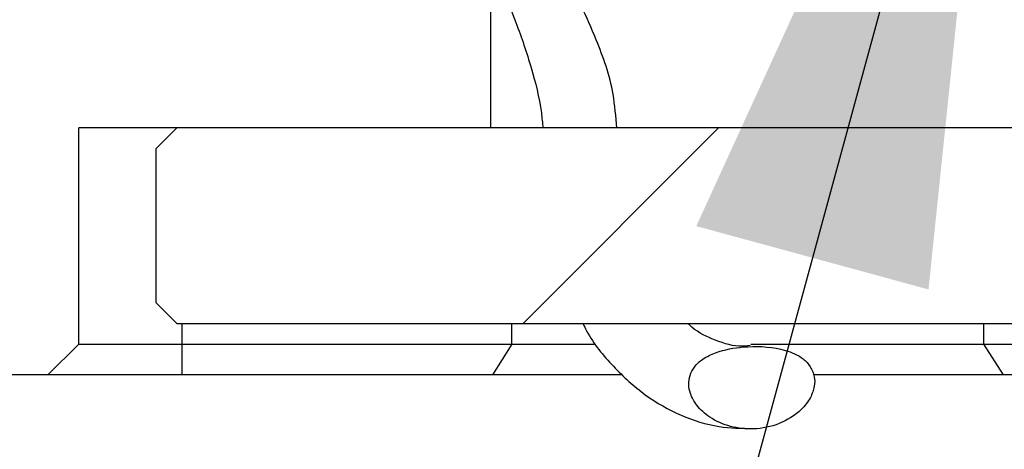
# Model space of a CAD drawing. Header units: millimetres. Extents: x 0 to 297, y 0 to 210.
# Tile 6 of 49: x 127.82 to 132.6, y 84.75 to 86.84. Entities that reach past the tile are written whole.
import ezdxf

# ---------------------------------------------------------------- set-up
doc = ezdxf.new("R2010")
doc.units = ezdxf.units.MM
doc.layers.add('图层0', color=7, linetype='Continuous', lineweight=25)
doc.dimstyles.new('SLDDIMSTYLE0', dxfattribs={"dimtxt": 0.18, "dimasz": 3.556, "dimexe": 0, "dimexo": 0.0625, "dimgap": 0, "dimtad": 0, "dimtih": 1, "dimtoh": 1, "dimdec": 0, "dimrnd": 1e-09, "dimzin": 0, "dimdsep": 46, "dimtxsty": 'Standard', "dimsah": 1, "dimcen": 0.09, "dimadec": 0, "dimazin": 0, "dimtfac": 3.556, "dimtdec": 0, "dimtofl": 0, "dimtmove": 0, "dimatfit": 3, "dimfxl": 0, "dimfrac": 2, "dimtolj": 1, "dimtzin": 0, "dimarcsym": 0})

msp = doc.modelspace()

# ---------------------------------------------------------------- hatches: boundary and pattern name
at = {"linetype": 'Continuous', "lineweight": 18}
h = msp.add_hatch(dxfattribs=at)
h.set_pattern_fill('ANSI31', style=0)
edge = h.paths.add_edge_path(flags=0)
edge.add_spline(control_points=[(145.8824, 85.3645), (145.9157, 85.3979), (145.949, 85.4313), (145.9824, 85.4646)], knot_values=[0.000001, 0.000001, 0.000001, 0.000001, 0.000284, 0.000284, 0.000284, 0.000284], weights=[1, 1, 1, 1], degree=3, periodic=0)
edge.add_line((145.9824, 85.4646), (145.9824, 86.2139))
edge.add_spline(control_points=[(145.9824, 86.2139), (145.949, 86.2473), (145.9157, 86.2806), (145.8824, 86.314)], knot_values=[0.002362, 0.002362, 0.002362, 0.002362, 0.002645, 0.002645, 0.002645, 0.002645], weights=[1, 1, 1, 1], degree=3, periodic=0)
edge.add_line((145.8824, 86.314), (128.5824, 86.314))
edge.add_spline(control_points=[(128.5824, 86.314), (128.549, 86.2806), (128.5157, 86.2473), (128.4824, 86.2139)], knot_values=[0.000001, 0.000001, 0.000001, 0.000001, 0.000284, 0.000284, 0.000284, 0.000284], weights=[1, 1, 1, 1], degree=3, periodic=0)
edge.add_line((128.4824, 86.2139), (128.4824, 85.4646))
edge.add_spline(control_points=[(128.4824, 85.4646), (128.5157, 85.4313), (128.549, 85.3979), (128.5824, 85.3645)], knot_values=[0.002362, 0.002362, 0.002362, 0.002362, 0.002645, 0.002645, 0.002645, 0.002645], weights=[1, 1, 1, 1], degree=3, periodic=0)
edge.add_line((128.5824, 85.3645), (145.8824, 85.3645))
h = msp.add_hatch(dxfattribs=at)
h.set_pattern_fill('ANSI31', style=0)
edge = h.paths.add_edge_path(flags=0)
edge.add_spline(control_points=[(131.6732, 85.1304), (131.6669, 85.1467), (131.657, 85.1619), (131.6451, 85.1746), (131.6332, 85.1872), (131.6191, 85.1979), (131.6042, 85.2066), (131.5775, 85.2222), (131.5476, 85.2324), (131.5175, 85.2393), (131.4584, 85.2529), (131.3964, 85.2552), (131.336, 85.2503), (131.2901, 85.2465), (131.244, 85.2383), (131.2008, 85.2224), (131.1789, 85.2143), (131.1575, 85.2041), (131.1383, 85.1908), (131.1228, 85.1801), (131.1085, 85.1671), (131.0972, 85.1521), (131.0882, 85.1401), (131.081, 85.1265), (131.0764, 85.1123), (131.0718, 85.098), (131.0698, 85.0826), (131.0703, 85.0676), (131.0708, 85.053), (131.0736, 85.0384), (131.0783, 85.0245), (131.0851, 85.0044), (131.0958, 84.9854), (131.1087, 84.9685), (131.1261, 84.9457), (131.148, 84.926), (131.1718, 84.9101), (131.2024, 84.8894), (131.2373, 84.8743), (131.273, 84.8648), (131.3092, 84.8551), (131.3472, 84.851), (131.3847, 84.8525), (131.4269, 84.8541), (131.4696, 84.8628), (131.5089, 84.8783), (131.5483, 84.8939), (131.5858, 84.9169), (131.616, 84.9466), (131.6337, 84.9639), (131.6493, 84.9839), (131.6609, 85.0058), (131.6698, 85.0226), (131.6765, 85.041), (131.6796, 85.0598), (131.6821, 85.075), (131.6823, 85.0908), (131.6798, 85.106), (131.6784, 85.1143), (131.6762, 85.1225), (131.6732, 85.1304)], knot_values=[0, 0, 0, 0, 0.000105, 0.000105, 0.000105, 0.000208, 0.000208, 0.000208, 0.000393, 0.000393, 0.000393, 0.000758, 0.000758, 0.000758, 0.001034, 0.001034, 0.001034, 0.001174, 0.001174, 0.001174, 0.001287, 0.001287, 0.001287, 0.001376, 0.001376, 0.001376, 0.001466, 0.001466, 0.001466, 0.001553, 0.001553, 0.001553, 0.001681, 0.001681, 0.001681, 0.001853, 0.001853, 0.001853, 0.002076, 0.002076, 0.002076, 0.002301, 0.002301, 0.002301, 0.002557, 0.002557, 0.002557, 0.002813, 0.002813, 0.002813, 0.002961, 0.002961, 0.002961, 0.003075, 0.003075, 0.003075, 0.003167, 0.003167, 0.003167, 0.003217, 0.003217, 0.003217, 0.003217], weights=[1, 1, 1, 1, 1, 1, 1, 1, 1, 1, 1, 1, 1, 1, 1, 1, 1, 1, 1, 1, 1, 1, 1, 1, 1, 1, 1, 1, 1, 1, 1, 1, 1, 1, 1, 1, 1, 1, 1, 1, 1, 1, 1, 1, 1, 1, 1, 1, 1, 1, 1, 1, 1, 1, 1, 1, 1, 1, 1, 1, 1], degree=3, periodic=0)
at = {"layer": '图层0', "linetype": 'Continuous', "lineweight": 18}
h = msp.add_hatch(dxfattribs=at)
h.set_pattern_fill('ANSI31', color=256, angle=3e-322, style=0)
edge = h.paths.add_edge_path(flags=0)
edge.add_line((116.8567, 93.9643), (116.7067, 94.1143))
edge.add_line((116.7067, 94.1143), (115.0067, 94.1143))
edge.add_line((115.0067, 94.1143), (114.8567, 93.9643))
edge.add_line((114.8567, 93.9643), (114.8567, 85.2643))
edge.add_line((114.8567, 85.2643), (115.0067, 85.1143))
edge.add_line((115.0067, 85.1143), (127.957, 85.1143))
edge.add_spline(control_points=[(127.957, 85.1143), (128.007, 85.1643), (128.057, 85.2143), (128.107, 85.2643)], knot_values=[0.001887, 0.001887, 0.001887, 0.001887, 0.002312, 0.002312, 0.002312, 0.002312], weights=[1, 1, 1, 1], degree=3, periodic=0)
edge.add_line((128.107, 85.2643), (128.107, 86.3143))
edge.add_line((128.107, 86.3143), (130.1069, 86.3143))
edge.add_line((130.1069, 86.3143), (130.1069, 89.1143))
edge.add_line((130.1069, 89.1143), (116.8567, 89.1143))
edge.add_line((116.8567, 89.1143), (116.8567, 93.9643))

# ---------------------------------------------------------------- linework, layer by layer
at = {"color": 7, "linetype": 'Continuous', "lineweight": 25}
for p, q in [((130.1069, 89.1143), (130.1069, 86.3143)), ((130.1069, 86.3143), (128.107, 86.3143)), ((128.107, 85.2643), (128.107, 86.3143)), ((128.5824, 86.3143), (128.4824, 86.2143)), ((128.4824, 86.2139), (128.5824, 86.314)), ((128.5824, 86.3143), (128.5824, 86.314)), ((145.8824, 86.314), (128.5824, 86.314)), ((132.6066, 86.3143), (130.1069, 86.3143)), ((128.4824, 86.2139), (128.4824, 86.2143)), ((128.4824, 85.4646), (128.4824, 86.2139)), ((128.5824, 85.3645), (128.4824, 85.4646)), ((128.4824, 85.4643), (128.4824, 85.4646)), ((128.4824, 85.4643), (128.5824, 85.3643)), ((128.5824, 85.3645), (145.8824, 85.3645)), ((128.5824, 85.3645), (128.5824, 85.3643)), ((128.5824, 85.3643), (145.8824, 85.3643)), ((128.6067, 85.3643), (128.6067, 85.2643)), ((130.2111, 85.2643), (130.2111, 85.3643)), ((132.5024, 85.3643), (132.5024, 85.2643)), ((128.107, 85.2643), (127.957, 85.1143)), ((128.107, 85.2643), (128.6067, 85.2643)), ((128.6067, 85.2643), (128.6067, 85.1143)), ((128.6067, 85.2643), (130.2111, 85.2643)), ((130.2111, 85.2643), (130.1168, 85.1143)), ((130.2111, 85.2643), (130.611, 85.2643)), ((131.3718, 85.2643), (132.5024, 85.2643)), ((132.5024, 85.2643), (142.2111, 85.2643)), ((132.5024, 85.2643), (132.5967, 85.1143)), ((127.957, 85.1143), (115.0067, 85.1143)), ((128.6067, 85.1143), (127.957, 85.1143)), ((130.1168, 85.1143), (128.6067, 85.1143)), ((130.7449, 85.1143), (130.1168, 85.1143)), ((132.5967, 85.1143), (131.6813, 85.1143)), ((142.1168, 85.1143), (132.5967, 85.1143))]:
    msp.add_line(p, q, dxfattribs=at)
for points, knots in [([(130.1367, 87.1427), (130.1377, 87.1284), (130.1397, 87.099), (130.1683, 86.9819), (130.2431, 86.7979), (130.2984, 86.6335), (130.3501, 86.4424), (130.3592, 86.3388), (130.3613, 86.3143)], [0, 0, 0, 0, 0.122412, 0.251156, 0.448289, 0.723327, 0.934598, 1, 1, 1, 1]), ([(130.7199, 86.3143), (130.7158, 86.3693), (130.7046, 86.5207), (130.6323, 86.7206), (130.5588, 86.8859), (130.5117, 86.9806), (130.4877, 87.0301), (130.4754, 87.0597), (130.475, 87.0597), (130.4749, 87.0596)], [0, 0, 0, 0, 0.165351, 0.454563, 0.654249, 0.768563, 0.852279, 0.963232, 1, 1, 1, 1]), ([(130.5559, 85.3643), (130.5617, 85.3524), (130.6006, 85.2737), (130.7012, 85.1529), (130.8545, 85.0117), (131.0294, 84.9136), (131.2078, 84.8566), (131.3269, 84.8553), (131.3821, 84.8547)], [0, 0, 0, 0, 0.035651, 0.237149, 0.437863, 0.636372, 0.831438, 1, 1, 1, 1]), ([(131.3691, 85.2571), (131.3505, 85.2553), (131.2882, 85.2494), (131.189, 85.2857), (131.1041, 85.3256), (131.0683, 85.3624), (131.0665, 85.3643)], [0, 0, 0, 0, 0.182169, 0.609358, 0.980356, 1, 1, 1, 1]), ([(131.6732, 85.1304), (131.6648, 85.146), (131.6483, 85.1771), (131.5937, 85.2165), (131.4897, 85.2521), (131.3501, 85.257), (131.2208, 85.2343), (131.1404, 85.196), (131.0972, 85.157), (131.0738, 85.1131), (131.0678, 85.0679), (131.0778, 85.0173), (131.1101, 84.96), (131.1758, 84.901), (131.2721, 84.8591), (131.3897, 84.8465), (131.5115, 84.8713), (131.6073, 84.9301), (131.6613, 84.999), (131.6817, 85.0556), (131.6829, 85.0995), (131.6757, 85.1223), (131.6732, 85.1304)], [0, 0, 0, 0, 0.032612, 0.064948, 0.122562, 0.23575, 0.321634, 0.365206, 0.400367, 0.428325, 0.45634, 0.483644, 0.52331, 0.576812, 0.645804, 0.715727, 0.794695, 0.873716, 0.919967, 0.955539, 0.984297, 1, 1, 1, 1])]:
    msp.add_open_spline(points, degree=3, knots=knots, dxfattribs=at)

# ---------------------------------------------------------------- leaders
at = {"layer": '图层0'}
msp.add_leader([(132.6067, 89.1143), (128.4796, 73.9861)], dimstyle='SLDDIMSTYLE0', dxfattribs=at)

doc.saveas('drawing.dxf')
